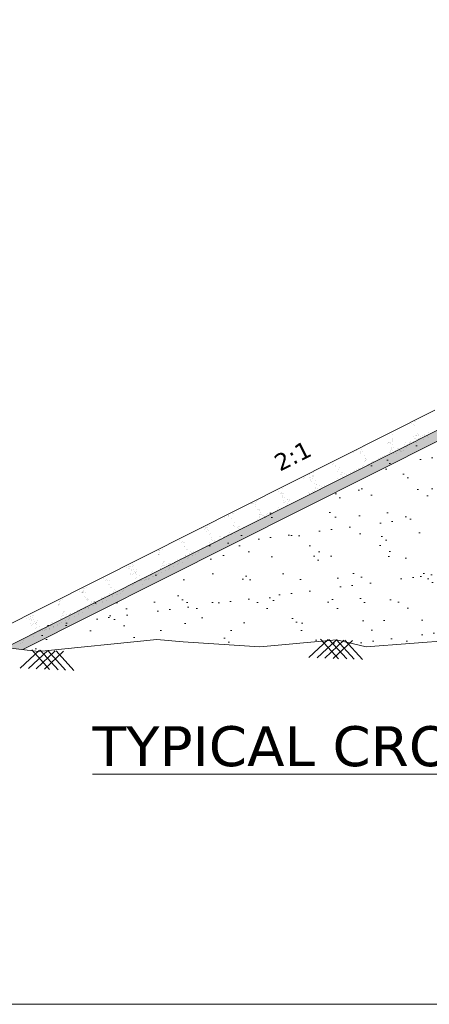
# Model space of a CAD drawing. Header units: inches. Extents: x 85258 to 5262251, y 607336 to 950222.
# Tile 3 of 9: x 3033786 to 3064545, y 708371 to 782290. Entities that reach past the tile are written whole.
import ezdxf

# ---------------------------------------------------------------- set-up
doc = ezdxf.new("R2010")
doc.units = ezdxf.units.IN
doc.header["$MEASUREMENT"] = 0
doc.layers.add('CHNGE', color=7, linetype='Continuous')
doc.layers.add('TEXT', color=7, linetype='Continuous')
doc.styles.get("Standard").update_dxf_attribs({"font": 'verdana.ttf'})

msp = doc.modelspace()

# ---------------------------------------------------------------- hatches: boundary and pattern name
at = {"linetype": 'Continuous', "lineweight": 9}
h = msp.add_hatch(dxfattribs=at)
h.set_pattern_fill('AR-SAND', scale=1696.868771, style=0)
h.set_pattern_definition([(37.5, (14226594.2, -76199789.7), (-106.89146, 3269.56708), [0, -2579.24053, 0, -2884.67691, 0, -2757.41175]), (7.5, (14226594, -76199789.7), (3003.07882, 4788.81153), [0, -1391.43239, 0, -2324.71022, 0, -890.856105]), (327.5, (14224507, -76199789.7), (5284.29007, 9.60267), [0, -848.43439, 0, -3054.36379, 0, -3987.64161]), (317.5, (14224507, -76199789.7), (5101.00236, 1489.30026), [0, -424.21719, 0, -2002.30515, 0, -2290.77284])])
h.paths.add_polyline_path([(3092360.678, 735920.602), (3092918.702, 735860.613), (3093305.635, 735667.452), (3098340.068, 735879.524), (3103577.241, 735673.091), (3103704.183, 735789.07), (3103801.217, 735664.263), (3107130.39, 735533.037), (3108083.71, 735818.581), (3108639.931, 735700.317), (3115179.092, 735216.482), (3117419.893, 735738.212), (3123176.432, 735216.482), (3128102.76, 735540.254), (3128142.117, 735576.212), (3128166.8, 735544.463), (3128921.412, 735594.058), (3130912.078, 735765.397), (3136067.702, 735239.066), (3105053.614, 750830.792), (3100294.637, 750973.561), (3100294.637, 751123.011), (3084386.493, 751600.255), (3068478.348, 751123.011), (3068478.348, 750973.561), (3063719.371, 750830.792), (3032235.843, 735003.064), (3033415.54, 734859.426), (3042289.895, 735765.397), (3044280.561, 735594.058), (3050025.541, 735216.482), (3055782.081, 735738.212), (3058022.881, 735216.482), (3064562.042, 735700.317), (3065118.263, 735818.581), (3066071.584, 735533.037), (3066989.525, 735569.219), (3067040.537, 735615.827), (3067074.179, 735572.556), (3074861.905, 735879.524), (3079896.338, 735667.452), (3080283.271, 735860.613), (3080841.295, 735920.602), (3086600.987, 735691.036)])
h.paths.add_polyline_path([(3077528.148, 740686.722), (3093032.109, 740686.722), (3093032.109, 739400.613), (3077528.148, 739400.613)], flags=24)
h.paths.add_polyline_path([(3075286, 750548.291), (3097491.797, 750548.291), (3097491.797, 749067.049), (3075286, 749067.049)], flags=24)
h.paths.add_polyline_path([(3075340.702, 749027.02), (3096433.809, 749027.02), (3096433.809, 747524.367), (3075340.702, 747524.367)], flags=24)
h.paths.add_polyline_path([(3075286, 746987.482), (3095961.924, 746987.482), (3095961.924, 745506.239), (3075286, 745506.239)], flags=24)
h.paths.add_polyline_path([(3075286, 745138.149), (3096571.793, 745138.149), (3096571.793, 743845.923), (3075286, 743845.923)], flags=24)
h = msp.add_hatch(dxfattribs=at)
h.set_pattern_fill('AR-SAND', scale=424.217193, style=0)
h.set_pattern_definition([(37.5, (14228386.44, -76199789.7), (-26.7228655, 817.3917704), [0, -644.810133, 0, -721.169228, 0, -689.3529383]), (7.5, (14228386.4, -76199789.7), (750.769706, 1197.202882), [0, -347.858098, 0, -581.177554, 0, -222.714026]), (327.5, (14227864.66, -76199789.7), (1321.0725187, 2.400668), [0, -212.1085964, 0, -763.590947, 0, -996.910403]), (317.5, (14227864.7, -76199789.7), (1275.25059, 372.325064), [0, -106.054298, 0, -500.5762875, 0, -572.6932103])])
h.paths.add_polyline_path([(3065511.644, 750830.792), (3070270.62, 750973.561), (3070270.62, 751695.055), (3065330.397, 751546.848), (3032735.579, 735160.441), (3034028.115, 735003.064)])

# ---------------------------------------------------------------- linework, layer by layer
at = {"color": 7, "linetype": 'Continuous', "lineweight": 9}
for p, q in [((3030568.004, 735685.084), (3064967.905, 752978.961)), ((3062859.125, 751897.26), (3062859.125, 751897.26)), ((3063238.488, 751976.621), (3063238.488, 751976.621)), ((3063320.322, 751909.163), (3063320.322, 751909.163)), ((3063335.489, 752155.473), (3063335.489, 752155.473)), ((3063430.253, 751847.929), (3063430.253, 751847.929)), ((3063466.385, 752101.783), (3063466.385, 752101.783)), ((3063509.411, 752156.991), (3063509.411, 752156.991)), ((3063509.627, 752214.37), (3063509.627, 752214.37)), ((3032735.579, 735160.441), (3065467.076, 751615.56)), ((3061761.681, 751150.346), (3061761.681, 751150.346)), ((3063357.161, 751033.373), (3063357.161, 751033.373)), ((3063484.766, 751067.769), (3063484.766, 751067.769)), ((3063576.734, 751097.95), (3063576.734, 751097.95)), ((3063596.119, 751068.74), (3063596.119, 751068.74)), ((3063634.955, 751197.006), (3063634.955, 751197.006)), ((3063720.223, 751118.251), (3063720.223, 751118.251)), ((3063770.041, 751070.258), (3063770.041, 751070.258)), ((3064060.619, 751072.794), (3064060.619, 751072.794)), ((3064171.972, 751073.766), (3064171.972, 751073.766)), ((3064206.083, 751147.675), (3064206.083, 751147.675)), ((3064345.894, 751075.284), (3064345.894, 751075.284)), ((3064375.982, 751038.944), (3064375.982, 751038.944)), ((3064483.876, 751311.308), (3064483.876, 751311.308)), ((3034028.115, 735003.064), (3065511.644, 750830.792)), ((3061395.476, 750500.683), (3061395.476, 750500.683)), ((3061449.592, 750558.342), (3061449.592, 750558.342)), ((3061488.595, 750551.442), (3061488.595, 750551.442)), ((3061549.394, 750546.316), (3061549.394, 750546.316)), ((3061599.653, 750563.225), (3061599.653, 750563.225)), ((3061648.585, 750481.36), (3061648.585, 750481.36)), ((3061745.335, 750384.983), (3061745.335, 750384.983)), ((3061772.721, 750753.083), (3061772.721, 750753.083)), ((3061785.145, 750669.746), (3061785.145, 750669.746)), ((3061794.984, 750606.17), (3061794.984, 750606.17)), ((3061808.094, 750876.126), (3061808.094, 750876.126)), ((3062648.569, 750435.432), (3062648.569, 750435.432)), ((3062748.65, 750516.841), (3062748.65, 750516.841)), ((3062898.623, 750411.751), (3062898.623, 750411.751)), ((3062980.458, 750344.292), (3062980.458, 750344.292)), ((3063023.632, 750451.159), (3063023.632, 750451.159)), ((3063039.228, 750519.377), (3063039.228, 750519.377)), ((3063150.581, 750520.349), (3063150.581, 750520.349)), ((3063169.762, 750649.5), (3063169.762, 750649.5)), ((3063304.129, 750542.5), (3063304.129, 750542.5)), ((3063320.616, 750626.095), (3063320.616, 750626.095)), ((3063324.503, 750521.867), (3063324.503, 750521.867)), ((3063449.084, 750880.503), (3063449.084, 750880.503)), ((3063530.918, 750813.044), (3063530.918, 750813.044)), ((3063598.409, 750789.728), (3063598.409, 750789.728)), ((3063615.081, 750524.402), (3063615.081, 750524.402)), ((3063762.701, 750880.21), (3063762.701, 750880.21)), ((3063797.14, 750839.888), (3063797.14, 750839.888)), ((3063909.099, 750972.739), (3063909.099, 750972.739)), ((3064104.843, 750801.195), (3064104.843, 750801.195)), ((3064418.261, 750987.278), (3064418.261, 750987.278)), ((3064452.7, 750946.956), (3064452.7, 750946.956)), ((3058818.238, 749813.257), (3058818.238, 749813.257)), ((3059041.834, 749935.906), (3059041.834, 749935.906)), ((3059364.136, 749811.105), (3059364.136, 749811.105)), ((3059406.074, 749750.057), (3059406.074, 749750.057)), ((3059411.633, 749835.128), (3059411.633, 749835.128)), ((3059475.109, 749997.06), (3059475.109, 749997.06)), ((3059544.046, 749896.819), (3059544.046, 749896.819)), ((3059663.477, 749556.559), (3059663.477, 749556.559)), ((3059664.913, 750261.548), (3059664.913, 750261.548)), ((3061187.371, 749576.518), (3061187.371, 749576.518)), ((3061520.105, 749766.467), (3061520.105, 749766.467)), ((3061594.137, 749841.004), (3061594.137, 749841.004)), ((3061625.027, 749815.087), (3061625.027, 749815.087)), ((3061634.777, 749944.68), (3061634.777, 749944.68)), ((3061691.645, 749994.862), (3061691.645, 749994.862)), ((3061696.768, 750162.576), (3061696.768, 750162.576)), ((3061698.254, 750106.612), (3061698.254, 750106.612)), ((3061720.404, 749772.913), (3061720.404, 749772.913)), ((3061774.238, 749954.848), (3061774.238, 749954.848)), ((3061827.475, 749746.568), (3061827.475, 749746.568)), ((3061864.021, 750153.846), (3061864.021, 750153.846)), ((3062017.837, 749965.96), (3062017.837, 749965.96)), ((3062068.841, 749711.996), (3062068.841, 749711.996)), ((3062129.19, 749966.932), (3062129.19, 749966.932)), ((3062138.165, 749929.579), (3062138.165, 749929.579)), ((3062178.976, 750110.624), (3062178.976, 750110.624)), ((3062213.414, 750070.302), (3062213.414, 750070.302)), ((3062303.112, 749968.45), (3062303.112, 749968.45)), ((3062348.163, 749942.999), (3062348.163, 749942.999)), ((3062375.964, 749879.981), (3062375.964, 749879.981)), ((3062429.997, 749875.541), (3062429.997, 749875.541)), ((3062435.149, 750104.515), (3062435.149, 750104.515)), ((3062593.69, 749970.985), (3062593.69, 749970.985)), ((3062619.301, 750180.748), (3062619.301, 750180.748)), ((3062712.942, 750268.148), (3062712.942, 750268.148)), ((3062834.536, 750217.692), (3062834.536, 750217.692)), ((3062868.974, 750177.37), (3062868.974, 750177.37)), ((3057292.392, 748904.561), (3057292.392, 748904.561)), ((3057333.032, 749008.237), (3057333.032, 749008.237)), ((3057527.803, 748832.903), (3057527.803, 748832.903)), ((3059607.524, 748842.947), (3059607.524, 748842.947)), ((3059713.576, 749113.493), (3059713.576, 749113.493)), ((3059727.526, 749334.051), (3059727.526, 749334.051)), ((3059754.217, 749217.169), (3059754.217, 749217.169)), ((3059773.597, 749211.224), (3059773.597, 749211.224)), ((3059777.785, 749350.96), (3059777.785, 749350.96)), ((3059818.498, 749245.423), (3059818.498, 749245.423)), ((3059870.01, 748904.618), (3059870.01, 748904.618)), ((3059986.146, 748921.723), (3059986.146, 748921.723)), ((3060182.738, 749059.574), (3060182.738, 749059.574)), ((3060306.971, 749135.363), (3060306.971, 749135.363)), ((3060321.372, 749104.456), (3060321.372, 749104.456)), ((3060759.027, 749343.025), (3060759.027, 749343.025)), ((3060852.146, 749393.785), (3060852.146, 749393.785)), ((3061029.253, 749486.035), (3061029.253, 749486.035)), ((3055532.273, 748115.339), (3055532.273, 748115.339)), ((3055807.186, 748099.541), (3055807.186, 748099.541)), ((3055870.663, 748261.473), (3055870.663, 748261.473)), ((3057476.821, 748769.962), (3057476.821, 748769.962)), ((3057675.617, 748390.278), (3057675.617, 748390.278)), ((3057739.093, 748552.21), (3057739.093, 748552.21)), ((3057779.491, 748678.651), (3057779.491, 748678.651)), ((3057905.659, 748121.785), (3057905.659, 748121.785)), ((3057940.227, 748328.27), (3057940.227, 748328.27)), ((3057955.918, 748138.695), (3057955.918, 748138.695)), ((3058041.598, 748267.1), (3058041.598, 748267.1)), ((3058187.73, 748204.797), (3058187.73, 748204.797)), ((3058304.467, 748142.42), (3058304.467, 748142.42)), ((3058620.524, 748275.355), (3058620.524, 748275.355)), ((3058844.601, 748388.599), (3058844.601, 748388.599)), ((3058930.874, 748446.041), (3058930.874, 748446.041)), ((3059073.676, 748514.755), (3059073.676, 748514.755)), ((3059243.602, 748600.997), (3059243.602, 748600.997)), ((3059310.898, 748594.566), (3059310.898, 748594.566)), ((3059559.659, 748733.932), (3059559.659, 748733.932)), ((3053800.459, 747367.919), (3053800.459, 747367.919)), ((3055103.929, 747881.847), (3055103.929, 747881.847)), ((3055197.047, 747932.606), (3055197.047, 747932.606)), ((3055543.975, 747926.53), (3055543.975, 747926.53)), ((3055649.533, 747915.75), (3055649.533, 747915.75)), ((3055651.704, 747775.079), (3055651.704, 747775.079)), ((3055660.493, 747725.32), (3055660.493, 747725.32)), ((3055697.716, 747596.966), (3055697.716, 747596.966)), ((3055744.822, 747825.839), (3055744.822, 747825.839)), ((3055766.546, 747995.865), (3055766.546, 747995.865)), ((3055815.373, 748017.84), (3055815.373, 748017.84)), ((3055865.632, 748034.749), (3055865.632, 748034.749)), ((3055957.624, 747466.385), (3055957.624, 747466.385)), ((3056013.773, 747729.901), (3056013.773, 747729.901)), ((3056061.957, 747411.117), (3056061.957, 747411.117)), ((3056109.13, 747377.906), (3056109.13, 747377.906)), ((3057681.388, 747816.779), (3057681.388, 747816.779)), ((3057991.739, 747987.464), (3057991.739, 747987.464)), ((3058081.678, 747934.251), (3058081.678, 747934.251)), ((3053240.674, 746905.972), (3053240.674, 746905.972)), ((3053269.685, 747078.591), (3053269.685, 747078.591)), ((3053389.117, 746738.331), (3053389.117, 746738.331)), ((3053462.917, 746712.95), (3053462.917, 746712.95)), ((3053482.235, 746789.09), (3053482.235, 746789.09)), ((3053513.176, 746729.859), (3053513.176, 746729.859)), ((3053551.025, 747076.658), (3053551.025, 747076.658)), ((3053604.059, 746723.999), (3053604.059, 746723.999)), ((3053604.914, 746720.123), (3053604.914, 746720.123)), ((3053707.341, 747317.16), (3053707.341, 747317.16)), ((3055487.061, 746766.691), (3055487.061, 746766.691)), ((3055524.913, 746721.49), (3055524.913, 746721.49)), ((3055575.172, 746738.399), (3055575.172, 746738.399)), ((3055803.118, 746899.625), (3055803.118, 746899.625)), ((3055812.394, 746818.21), (3055812.394, 746818.21)), ((3055898.96, 746841.752), (3055898.96, 746841.752)), ((3055939.601, 746945.429), (3055939.601, 746945.429)), ((3055974.373, 747140.243), (3055974.373, 747140.243)), ((3056003.078, 747107.361), (3056003.078, 747107.361)), ((3056083.792, 746909.52), (3056083.792, 746909.52)), ((3056113.469, 747070.311), (3056113.469, 747070.311)), ((3056134.051, 746926.429), (3056134.051, 746926.429)), ((3056309.599, 747322.976), (3056309.599, 747322.976)), ((3056371.273, 747006.241), (3056371.273, 747006.241)), ((3056426.197, 747225.267), (3056426.197, 747225.267)), ((3056661.884, 747296.1), (3056661.884, 747296.1)), ((3051202.461, 745951.734), (3051202.461, 745951.734)), ((3051227.401, 745960.829), (3051227.401, 745960.829)), ((3051277.66, 745977.738), (3051277.66, 745977.738)), ((3051362.403, 745988.819), (3051362.403, 745988.819)), ((3051514.882, 746057.55), (3051514.882, 746057.55)), ((3051525.458, 745897.108), (3051525.458, 745897.108)), ((3051537.686, 746134.468), (3051537.686, 746134.468)), ((3051631.511, 746167.654), (3051631.511, 746167.654)), ((3051672.151, 746271.33), (3051672.151, 746271.33)), ((3053499.236, 746392.995), (3053499.236, 746392.995)), ((3053499.941, 746458.391), (3053499.941, 746458.391)), ((3053540.582, 746562.067), (3053540.582, 746562.067)), ((3053605.168, 746161.495), (3053605.168, 746161.495)), ((3053618.667, 746052.735), (3053618.667, 746052.735)), ((3053653.098, 746401.339), (3053653.098, 746401.339)), ((3053704.61, 746060.533), (3053704.61, 746060.533)), ((3053711.786, 746103.495), (3053711.786, 746103.495)), ((3053876.566, 746252.805), (3053876.566, 746252.805)), ((3053883.166, 745944.108), (3053883.166, 745944.108)), ((3053926.825, 746269.714), (3053926.825, 746269.714)), ((3053946.643, 746106.04), (3053946.643, 746106.04)), ((3054017.338, 746215.489), (3054017.338, 746215.489)), ((3054047.011, 746286.228), (3054047.011, 746286.228)), ((3049794.484, 745242.351), (3049794.484, 745242.351)), ((3049805.687, 745190.344), (3049805.687, 745190.344)), ((3051461.982, 745735.176), (3051461.982, 745735.176)), ((3051641.05, 745500.684), (3051641.05, 745500.684)), ((3051691.309, 745517.593), (3051691.309, 745517.593)), ((3051767.237, 745448.872), (3051767.237, 745448.872)), ((3051774.827, 745484.185), (3051774.827, 745484.185)), ((3051804.566, 745117.217), (3051804.566, 745117.217)), ((3051826.339, 745143.38), (3051826.339, 745143.38)), ((3051868.043, 745279.149), (3051868.043, 745279.149)), ((3051979.787, 745159.371), (3051979.787, 745159.371)), ((3052342.18, 745137.26), (3052342.18, 745137.26)), ((3052420.797, 745197.344), (3052420.797, 745197.344)), ((3052503.307, 745112.487), (3052503.307, 745112.487)), ((3052613.578, 745228.57), (3052613.578, 745228.57)), ((3052663.837, 745245.479), (3052663.837, 745245.479)), ((3052901.059, 745325.29), (3052901.059, 745325.29)), ((3053120.243, 745489.76), (3053120.243, 745489.76)), ((3053129.715, 745416.107), (3053129.715, 745416.107)), ((3053183.72, 745651.692), (3053183.72, 745651.692)), ((3053842.526, 745840.432), (3053842.526, 745840.432)), ((3049168.076, 744938.731), (3049168.076, 744938.731)), ((3049446.858, 745070.218), (3049446.858, 745070.218)), ((3049470.462, 745007.61), (3049470.462, 745007.61)), ((3049484.133, 745071.666), (3049484.133, 745071.666)), ((3049693.015, 744845.284), (3049693.015, 744845.284)), ((3049896.557, 744567.032), (3049896.557, 744567.032)), ((3051251.444, 744498.954), (3051251.444, 744498.954)), ((3051564.172, 744653.91), (3051564.172, 744653.91)), ((3051657.873, 744742.996), (3051657.873, 744742.996)), ((3051763.926, 745013.541), (3051763.926, 745013.541)), ((3051783.301, 744949.23), (3051783.301, 744949.23)), ((3051880.229, 744786.845), (3051880.229, 744786.845)), ((3051886.668, 745108.612), (3051886.668, 745108.612)), ((3052054.699, 745040.539), (3052054.699, 745040.539)), ((3052104.958, 745057.449), (3052104.958, 745057.449)), ((3052190.579, 744957.531), (3052190.579, 744957.531)), ((3052357.32, 745035.412), (3052357.32, 745035.412)), ((3047457.499, 744093.164), (3047457.499, 744093.164)), ((3047605.862, 744154.513), (3047605.862, 744154.513)), ((3047645.344, 744012.728), (3047645.344, 744012.728)), ((3047728.897, 744184.473), (3047728.897, 744184.473)), ((3047738.463, 744063.487), (3047738.463, 744063.487)), ((3047779.156, 744201.382), (3047779.156, 744201.382)), ((3047816.895, 743895.913), (3047816.895, 743895.913)), ((3047857.535, 743999.59), (3047857.535, 743999.59)), ((3047916.213, 744325.198), (3047916.213, 744325.198)), ((3047921.012, 744161.522), (3047921.012, 744161.522)), ((3047970.103, 743968.663), (3047970.103, 743968.663)), ((3048016.378, 744281.194), (3048016.378, 744281.194)), ((3048018.286, 743649.879), (3048018.286, 743649.879)), ((3048142.546, 743724.328), (3048142.546, 743724.328)), ((3049475.156, 743650.497), (3049475.156, 743650.497)), ((3049515.797, 743754.173), (3049515.797, 743754.173)), ((3049673.953, 743640.244), (3049673.953, 743640.244)), ((3049724.212, 743657.153), (3049724.212, 743657.153)), ((3049819.183, 744288.419), (3049819.183, 744288.419)), ((3049869.442, 744305.328), (3049869.442, 744305.328)), ((3049948.069, 744226.227), (3049948.069, 744226.227)), ((3049961.434, 743736.964), (3049961.434, 743736.964)), ((3050001.958, 743869.692), (3050001.958, 743869.692)), ((3050132.027, 743834.3), (3050132.027, 743834.3)), ((3050154.669, 744164.488), (3050154.669, 744164.488)), ((3050238.079, 744104.845), (3050238.079, 744104.845)), ((3050247.787, 744215.247), (3050247.787, 744215.247)), ((3050278.72, 744208.521), (3050278.72, 744208.521)), ((3050312.309, 744040.377), (3050312.309, 744040.377)), ((3050625.037, 744195.333), (3050625.037, 744195.333)), ((3050894.95, 744288.648), (3050894.95, 744288.648)), ((3045778.935, 743172.699), (3045778.935, 743172.699)), ((3045913.345, 743068.604), (3045913.345, 743068.604)), ((3046006.464, 743119.363), (3046006.464, 743119.363)), ((3046091.832, 743051.51), (3046091.832, 743051.51)), ((3046194.51, 743068.928), (3046194.51, 743068.928)), ((3048053.427, 743007.409), (3048053.427, 743007.409)), ((3048123.688, 742952.539), (3048123.688, 742952.539)), ((3048159.479, 743277.954), (3048159.479, 743277.954)), ((3048200.12, 743381.63), (3048200.12, 743381.63)), ((3048284.797, 743172.874), (3048284.797, 743172.874)), ((3048422.67, 743220.365), (3048422.67, 743220.365)), ((3048434.038, 743123.224), (3048434.038, 743123.224)), ((3048712.233, 743196.149), (3048712.233, 743196.149)), ((3048746.766, 743278.18), (3048746.766, 743278.18)), ((3048752.873, 743299.825), (3048752.873, 743299.825)), ((3048816.35, 743461.757), (3048816.35, 743461.757)), ((3048843.676, 743360.904), (3048843.676, 743360.904)), ((3048851.014, 743453.858), (3048851.014, 743453.858)), ((3049062.823, 743411.115), (3049062.823, 743411.115)), ((3049115.074, 743452.214), (3049115.074, 743452.214)), ((3049165.333, 743469.123), (3049165.333, 743469.123)), ((3049373.174, 743581.801), (3049373.174, 743581.801)), ((3049402.555, 743548.934), (3049402.555, 743548.934)), ((3044212.448, 742160.327), (3044212.448, 742160.327)), ((3044230.392, 742408.117), (3044230.392, 742408.117)), ((3044253.089, 742264.003), (3044253.089, 742264.003)), ((3044274.464, 742175.24), (3044274.464, 742175.24)), ((3044280.651, 742425.027), (3044280.651, 742425.027)), ((3044316.565, 742425.935), (3044316.565, 742425.935)), ((3044517.873, 742504.838), (3044517.873, 742504.838)), ((3046140.016, 742732.726), (3046140.016, 742732.726)), ((3046184.996, 742716.672), (3046184.996, 742716.672)), ((3046320.678, 742512.063), (3046320.678, 742512.063)), ((3046370.937, 742528.972), (3046370.937, 742528.972)), ((3046555.768, 742206.071), (3046555.768, 742206.071)), ((3046633.633, 742369.258), (3046633.633, 742369.258)), ((3046690.671, 742276.241), (3046690.671, 742276.241)), ((3046783.789, 742327), (3046783.789, 742327)), ((3046868.496, 742361.027), (3046868.496, 742361.027)), ((3047186.386, 742287.453), (3047186.386, 742287.453)), ((3047227.027, 742391.129), (3047227.027, 742391.129)), ((3047494.903, 742664.648), (3047494.903, 742664.648)), ((3047807.631, 742819.604), (3047807.631, 742819.604)), ((3047949.31, 742741.801), (3047949.31, 742741.801)), ((3047989.95, 742845.477), (3047989.95, 742845.477)), ((3044181.346, 742124.481), (3044181.346, 742124.481)), ((3044213.561, 742134.357), (3044213.561, 742134.357)), ((3046245.417, 742035.385), (3046245.417, 742035.385)), ((3046253.015, 742037.672), (3046253.015, 742037.672)), ((3046527.58, 742098.713), (3046527.58, 742098.713)), ((3046734.327, 742051.918), (3046734.327, 742051.918)), ((3046784.586, 742068.827), (3046784.586, 742068.827)), ((3047021.808, 742148.639), (3047021.808, 742148.639))]:
    msp.add_line(p, q, dxfattribs=at)
at = {"lineweight": 9, "ltscale": 20}
msp.add_lwpolyline([(3377852.767, 708370.628), (2902098.888, 708370.628), (2902098.888, 865126.238), (3377852.767, 865126.238)], close=True, dxfattribs=at)
at = {"layer": 'CHNGE', "color": 7, "linetype": 'Continuous', "lineweight": 9}
for p, q in [((3044504.015, 741489.644), (3044504.015, 741489.644)), ((3044555.033, 741542.368), (3044555.033, 741542.368)), ((3044595.673, 741646.044), (3044595.673, 741646.044)), ((3044625.985, 741629.723), (3044625.985, 741629.723)), ((3044990.225, 741443.874), (3044990.225, 741443.874)), ((3045057.69, 741487.828), (3045057.69, 741487.828)), ((3045107.786, 741460.562), (3045107.786, 741460.562)), ((3045387.016, 741565.611), (3045387.016, 741565.611)), ((3045616.569, 741675.858), (3045616.569, 741675.858)), ((3045616.632, 741747.494), (3045616.632, 741747.494)), ((3045666.828, 741692.767), (3045666.828, 741692.767)), ((3045701.181, 741482.433), (3045701.181, 741482.433)), ((3045764.657, 741644.365), (3045764.657, 741644.365)), ((3045824.672, 741804.179), (3045824.672, 741804.179)), ((3045904.05, 741772.579), (3045904.05, 741772.579)), ((3045980.873, 741561.645), (3045980.873, 741561.645)), ((3046175.448, 741863.888), (3046175.448, 741863.888)), ((3046225.707, 741880.797), (3046225.707, 741880.797)), ((3046423.463, 741833.105), (3046423.463, 741833.105)), ((3046462.929, 741960.609), (3046462.929, 741960.609)), ((3046464.104, 741936.781), (3046464.104, 741936.781)), ((3041787.719, 741142.63), (3041787.719, 741142.63)), ((3041936.082, 741203.979), (3041936.082, 741203.979)), ((3041975.564, 741062.194), (3041975.564, 741062.194)), ((3042059.117, 741233.94), (3042059.117, 741233.94)), ((3042068.683, 741112.953), (3042068.683, 741112.953)), ((3042070.746, 740743.463), (3042070.746, 740743.463)), ((3042109.376, 741250.849), (3042109.376, 741250.849)), ((3042147.115, 740945.38), (3042147.115, 740945.38)), ((3042187.755, 741049.056), (3042187.755, 741049.056)), ((3042246.433, 741374.664), (3042246.433, 741374.664)), ((3042251.232, 741210.988), (3042251.232, 741210.988)), ((3042300.323, 741018.129), (3042300.323, 741018.129)), ((3042346.598, 741330.66), (3042346.598, 741330.66)), ((3042348.506, 740699.345), (3042348.506, 740699.345)), ((3042383.474, 740898.419), (3042383.474, 740898.419)), ((3042472.766, 740773.795), (3042472.766, 740773.795)), ((3042476.432, 740715.477), (3042476.432, 740715.477)), ((3042517.073, 740819.153), (3042517.073, 740819.153)), ((3042559.467, 740835.021), (3042559.467, 740835.021)), ((3042580.549, 740981.085), (3042580.549, 740981.085)), ((3043686.057, 740817.474), (3043686.057, 740817.474)), ((3043738.362, 740830.341), (3043738.362, 740830.341)), ((3044185.791, 740910.815), (3044185.791, 740910.815)), ((3044238.811, 740735.669), (3044238.811, 740735.669)), ((3044344.863, 741006.214), (3044344.863, 741006.214)), ((3044367.147, 741118.232), (3044367.147, 741118.232)), ((3044385.504, 741109.89), (3044385.504, 741109.89)), ((3044415.33, 740799.448), (3044415.33, 740799.448)), ((3044448.98, 741271.822), (3044448.98, 741271.822)), ((3044498.811, 741299.798), (3044498.811, 741299.798)), ((3044521.016, 741093.549), (3044521.016, 741093.549)), ((3044549.07, 741316.707), (3044549.07, 741316.707)), ((3044677.497, 741288.918), (3044677.497, 741288.918)), ((3044731.387, 740932.383), (3044731.387, 740932.383)), ((3044786.292, 741396.518), (3044786.292, 741396.518)), ((3044938.257, 741028.085), (3044938.257, 741028.085)), ((3044958.672, 741332.118), (3044958.672, 741332.118)), ((3045001.734, 741190.017), (3045001.734, 741190.017)), ((3045041.737, 741103.068), (3045041.737, 741103.068)), ((3045051.79, 741382.877), (3045051.79, 741382.877)), ((3045354.465, 741258.024), (3045354.465, 741258.024)), ((3045670.522, 741390.959), (3045670.522, 741390.959)), ((3040088.054, 740327.502), (3040088.054, 740327.502)), ((3040222.464, 740223.407), (3040222.464, 740223.407)), ((3040315.582, 740274.166), (3040315.582, 740274.166)), ((3040400.951, 740206.313), (3040400.951, 740206.313)), ((3040503.629, 740223.731), (3040503.629, 740223.731)), ((3042131.123, 740601.528), (3042131.123, 740601.528)), ((3042224.241, 740652.287), (3042224.241, 740652.287)), ((3042383.647, 740056.875), (3042383.647, 740056.875)), ((3042453.908, 740002.005), (3042453.908, 740002.005)), ((3042489.699, 740327.421), (3042489.699, 740327.421)), ((3042530.34, 740431.097), (3042530.34, 740431.097)), ((3042550.776, 740644.398), (3042550.776, 740644.398)), ((3042615.017, 740222.34), (3042615.017, 740222.34)), ((3042752.89, 740269.831), (3042752.89, 740269.831)), ((3042764.258, 740172.69), (3042764.258, 740172.69)), ((3042772.016, 740545.52), (3042772.016, 740545.52)), ((3042859.657, 740201.194), (3042859.657, 740201.194)), ((3042923.134, 740363.126), (3042923.134, 740363.126)), ((3042964.425, 740184.253), (3042964.425, 740184.253)), ((3043163.467, 740185.915), (3043163.467, 740185.915)), ((3043226.673, 740387.994), (3043226.673, 740387.994)), ((3043235.823, 740275.563), (3043235.823, 740275.563)), ((3043286.082, 740292.472), (3043286.082, 740292.472)), ((3043319.791, 740438.753), (3043319.791, 740438.753)), ((3043475.888, 740281.321), (3043475.888, 740281.321)), ((3043476.195, 740340.871), (3043476.195, 740340.871)), ((3043523.304, 740372.283), (3043523.304, 740372.283)), ((3043581.94, 740551.866), (3043581.94, 740551.866)), ((3043622.58, 740655.542), (3043622.58, 740655.542)), ((3043655.017, 740621.487), (3043655.017, 740621.487)), ((3043792.251, 740473.806), (3043792.251, 740473.806)), ((3043794.702, 740463.593), (3043794.702, 740463.593)), ((3043844.961, 740480.502), (3043844.961, 740480.502)), ((3044082.183, 740560.313), (3044082.183, 740560.313)), ((3044102.602, 740644.492), (3044102.602, 740644.492)), ((3038291.033, 739395.815), (3038291.033, 739395.815)), ((3038425.444, 739291.72), (3038425.444, 739291.72)), ((3038490.465, 739279.283), (3038490.465, 739279.283)), ((3038518.562, 739342.48), (3038518.562, 739342.48)), ((3038521.567, 739315.129), (3038521.567, 739315.129)), ((3038522.68, 739289.159), (3038522.68, 739289.159)), ((3038539.511, 739562.92), (3038539.511, 739562.92)), ((3038562.207, 739418.805), (3038562.207, 739418.805)), ((3038583.583, 739330.042), (3038583.583, 739330.042)), ((3038589.77, 739579.829), (3038589.77, 739579.829)), ((3038603.93, 739274.626), (3038603.93, 739274.626)), ((3038625.684, 739580.738), (3038625.684, 739580.738)), ((3038706.609, 739292.045), (3038706.609, 739292.045)), ((3038826.992, 739659.641), (3038826.992, 739659.641)), ((3040449.134, 739887.528), (3040449.134, 739887.528)), ((3040494.115, 739871.475), (3040494.115, 739871.475)), ((3040629.797, 739666.866), (3040629.797, 739666.866)), ((3040680.056, 739683.775), (3040680.056, 739683.775)), ((3040836.699, 739253.516), (3040836.699, 739253.516)), ((3040864.887, 739360.873), (3040864.887, 739360.873)), ((3040942.752, 739524.061), (3040942.752, 739524.061)), ((3040999.79, 739431.044), (3040999.79, 739431.044)), ((3041114.009, 739376.467), (3041114.009, 739376.467)), ((3041198.716, 739410.493), (3041198.716, 739410.493)), ((3041352.028, 739198.105), (3041352.028, 739198.105)), ((3041516.607, 739336.919), (3041516.607, 739336.919)), ((3041557.247, 739440.595), (3041557.247, 739440.595)), ((3041825.123, 739714.114), (3041825.123, 739714.114)), ((3042137.851, 739869.07), (3042137.851, 739869.07)), ((3042279.53, 739791.267), (3042279.53, 739791.267)), ((3042320.17, 739894.943), (3042320.17, 739894.943)), ((3043001.567, 739859.925), (3043001.567, 739859.925)), ((3036742.49, 738631.234), (3036742.49, 738631.234)), ((3036765.187, 738487.119), (3036765.187, 738487.119)), ((3036792.749, 738648.143), (3036792.749, 738648.143)), ((3036828.664, 738649.051), (3036828.664, 738649.051)), ((3037029.971, 738727.954), (3037029.971, 738727.954)), ((3038652.114, 738955.842), (3038652.114, 738955.842)), ((3038697.094, 738939.788), (3038697.094, 738939.788)), ((3038832.777, 738735.179), (3038832.777, 738735.179)), ((3038864.151, 738697.17), (3038864.151, 738697.17)), ((3038883.036, 738752.089), (3038883.036, 738752.089)), ((3038904.792, 738800.846), (3038904.792, 738800.846)), ((3038935.104, 738784.526), (3038935.104, 738784.526)), ((3039145.731, 738592.374), (3039145.731, 738592.374)), ((3039202.769, 738499.357), (3039202.769, 738499.357)), ((3039295.888, 738550.117), (3039295.888, 738550.117)), ((3039299.344, 738598.676), (3039299.344, 738598.676)), ((3039366.809, 738642.63), (3039366.809, 738642.63)), ((3039380.594, 738584.143), (3039380.594, 738584.143)), ((3039416.905, 738615.365), (3039416.905, 738615.365)), ((3039696.135, 738720.413), (3039696.135, 738720.413)), ((3039925.688, 738830.661), (3039925.688, 738830.661)), ((3039925.751, 738902.297), (3039925.751, 738902.297)), ((3039975.947, 738847.57), (3039975.947, 738847.57)), ((3039979.641, 738545.762), (3039979.641, 738545.762)), ((3040010.299, 738637.235), (3040010.299, 738637.235)), ((3040073.776, 738799.168), (3040073.776, 738799.168)), ((3040133.79, 738958.982), (3040133.79, 738958.982)), ((3040213.169, 738927.381), (3040213.169, 738927.381)), ((3040289.991, 738716.448), (3040289.991, 738716.448)), ((3040484.567, 739018.691), (3040484.567, 739018.691)), ((3040534.826, 739035.6), (3040534.826, 739035.6)), ((3040554.536, 739190.188), (3040554.536, 739190.188)), ((3040562.134, 739192.475), (3040562.134, 739192.475)), ((3040732.582, 738987.907), (3040732.582, 738987.907)), ((3040772.048, 739115.411), (3040772.048, 739115.411)), ((3040773.223, 739091.583), (3040773.223, 739091.583)), ((3041064.547, 739101.385), (3041064.547, 739101.385)), ((3041114.806, 739118.294), (3041114.806, 739118.294)), ((3036693.445, 738347.597), (3036693.445, 738347.597)), ((3036724.546, 738383.443), (3036724.546, 738383.443)), ((3036725.66, 738357.473), (3036725.66, 738357.473)), ((3036786.563, 738398.356), (3036786.563, 738398.356)), ((3037067.131, 737765.484), (3037067.131, 737765.484)), ((3037107.771, 737869.16), (3037107.771, 737869.16)), ((3037138.083, 737852.839), (3037138.083, 737852.839)), ((3037899.114, 737788.727), (3037899.114, 737788.727)), ((3038128.667, 737898.974), (3038128.667, 737898.974)), ((3038128.731, 737970.611), (3038128.731, 737970.611)), ((3038178.926, 737915.883), (3038178.926, 737915.883)), ((3038276.755, 737867.481), (3038276.755, 737867.481)), ((3038336.77, 738027.296), (3038336.77, 738027.296)), ((3038416.148, 737995.695), (3038416.148, 737995.695)), ((3038492.971, 737784.761), (3038492.971, 737784.761)), ((3038687.547, 738087.004), (3038687.547, 738087.004)), ((3038737.805, 738103.914), (3038737.805, 738103.914)), ((3038757.515, 738258.502), (3038757.515, 738258.502)), ((3038765.114, 738260.789), (3038765.114, 738260.789)), ((3038935.562, 738056.221), (3038935.562, 738056.221)), ((3038975.028, 738183.725), (3038975.028, 738183.725)), ((3038976.202, 738159.897), (3038976.202, 738159.897)), ((3039039.679, 738321.829), (3039039.679, 738321.829)), ((3039067.866, 738429.187), (3039067.866, 738429.187)), ((3039246.426, 738275.035), (3039246.426, 738275.035)), ((3039296.685, 738291.944), (3039296.685, 738291.944)), ((3039533.907, 738371.755), (3039533.907, 738371.755)), ((3034299.817, 737365.746), (3034299.817, 737365.746)), ((3034448.181, 737427.095), (3034448.181, 737427.095)), ((3034487.663, 737285.31), (3034487.663, 737285.31)), ((3034571.215, 737457.056), (3034571.215, 737457.056)), ((3034580.781, 737336.069), (3034580.781, 737336.069)), ((3034621.474, 737473.965), (3034621.474, 737473.965)), ((3034659.213, 737168.496), (3034659.213, 737168.496)), ((3034699.854, 737272.172), (3034699.854, 737272.172)), ((3034758.531, 737597.781), (3034758.531, 737597.781)), ((3034763.33, 737434.104), (3034763.33, 737434.104)), ((3034812.421, 737241.246), (3034812.421, 737241.246)), ((3034858.696, 737553.776), (3034858.696, 737553.776)), ((3034895.573, 737121.536), (3034895.573, 737121.536)), ((3034984.864, 736996.911), (3034984.864, 736996.911)), ((3035029.171, 737042.269), (3035029.171, 737042.269)), ((3035071.565, 737058.137), (3035071.565, 737058.137)), ((3035092.648, 737204.202), (3035092.648, 737204.202)), ((3036198.155, 737040.591), (3036198.155, 737040.591)), ((3036250.46, 737053.457), (3036250.46, 737053.457)), ((3036697.889, 737133.931), (3036697.889, 737133.931)), ((3036856.961, 737229.33), (3036856.961, 737229.33)), ((3036879.245, 737341.348), (3036879.245, 737341.348)), ((3036897.602, 737333.006), (3036897.602, 737333.006)), ((3036927.428, 737022.564), (3036927.428, 737022.564)), ((3036961.078, 737494.939), (3036961.078, 737494.939)), ((3037010.909, 737522.914), (3037010.909, 737522.914)), ((3037016.113, 737712.76), (3037016.113, 737712.76)), ((3037033.115, 737316.665), (3037033.115, 737316.665)), ((3037061.168, 737539.823), (3037061.168, 737539.823)), ((3037189.595, 737512.034), (3037189.595, 737512.034)), ((3037243.485, 737155.499), (3037243.485, 737155.499)), ((3037298.39, 737619.635), (3037298.39, 737619.635)), ((3037450.356, 737251.201), (3037450.356, 737251.201)), ((3037470.77, 737555.234), (3037470.77, 737555.234)), ((3037502.324, 737666.99), (3037502.324, 737666.99)), ((3037513.832, 737413.133), (3037513.832, 737413.133)), ((3037553.836, 737326.185), (3037553.836, 737326.185)), ((3037563.889, 737605.993), (3037563.889, 737605.993)), ((3037569.788, 737710.944), (3037569.788, 737710.944)), ((3037619.885, 737683.678), (3037619.885, 737683.678)), ((3037866.564, 737481.141), (3037866.564, 737481.141)), ((3038182.62, 737614.076), (3038182.62, 737614.076)), ((3038213.279, 737705.549), (3038213.279, 737705.549)), ((3034582.845, 736966.579), (3034582.845, 736966.579)), ((3034643.221, 736824.644), (3034643.221, 736824.644)), ((3034736.339, 736875.404), (3034736.339, 736875.404)), ((3034860.604, 736922.462), (3034860.604, 736922.462)), ((3034895.745, 736279.992), (3034895.745, 736279.992)), ((3034988.531, 736938.593), (3034988.531, 736938.593)), ((3035001.797, 736550.537), (3035001.797, 736550.537)), ((3035042.438, 736654.213), (3035042.438, 736654.213)), ((3035062.874, 736867.514), (3035062.874, 736867.514)), ((3035127.115, 736445.457), (3035127.115, 736445.457)), ((3035264.989, 736492.947), (3035264.989, 736492.947)), ((3035276.357, 736395.807), (3035276.357, 736395.807)), ((3035284.114, 736768.637), (3035284.114, 736768.637)), ((3035371.755, 736424.31), (3035371.755, 736424.31)), ((3035435.232, 736586.243), (3035435.232, 736586.243)), ((3035476.523, 736407.369), (3035476.523, 736407.369)), ((3035675.565, 736409.031), (3035675.565, 736409.031)), ((3035738.771, 736611.11), (3035738.771, 736611.11)), ((3035747.921, 736498.679), (3035747.921, 736498.679)), ((3035798.18, 736515.588), (3035798.18, 736515.588)), ((3035831.889, 736661.87), (3035831.889, 736661.87)), ((3035987.986, 736504.437), (3035987.986, 736504.437)), ((3035988.293, 736563.988), (3035988.293, 736563.988)), ((3036035.402, 736595.399), (3036035.402, 736595.399)), ((3036094.038, 736774.982), (3036094.038, 736774.982)), ((3036134.679, 736878.658), (3036134.679, 736878.658)), ((3036167.115, 736844.603), (3036167.115, 736844.603)), ((3036304.35, 736696.922), (3036304.35, 736696.922)), ((3036306.8, 736686.709), (3036306.8, 736686.709)), ((3036357.059, 736703.618), (3036357.059, 736703.618)), ((3036594.281, 736783.429), (3036594.281, 736783.429)), ((3036614.7, 736867.608), (3036614.7, 736867.608)), ((3036750.909, 736958.785), (3036750.909, 736958.785)), ((3034028.705, 735560.035), (3034028.705, 735560.035)), ((3034069.345, 735663.711), (3034069.345, 735663.711)), ((3034337.221, 735937.23), (3034337.221, 735937.23)), ((3034649.949, 736092.186), (3034649.949, 736092.186)), ((3034791.628, 736014.383), (3034791.628, 736014.383)), ((3034832.269, 736118.059), (3034832.269, 736118.059)), ((3034966.006, 736225.121), (3034966.006, 736225.121)), ((3035513.665, 736083.041), (3035513.665, 736083.041)), ((3055504.094, 734402.595), (3056946.043, 735762.088)), ((3056132.404, 734378.719), (3057574.353, 735738.212)), ((3057717.349, 734318.491), (3056382.73, 735783.494)), ((3056695.716, 734357.313), (3058137.665, 735716.806)), ((3058345.659, 734294.615), (3057011.04, 735759.618)), ((3057324.026, 734333.437), (3058765.975, 735692.931)), ((3058908.971, 734273.21), (3057574.353, 735738.212)), ((3059537.281, 734249.334), (3058202.663, 735714.337)), ((3033823.717, 733593.858), (3035265.666, 734953.352)), ((3033864.127, 735421.221), (3033864.127, 735421.221)), ((3034452.027, 733569.983), (3035893.976, 734929.476)), ((3036036.972, 733509.755), (3034702.353, 734974.757)), ((3035015.339, 733548.577), (3036457.289, 734908.07)), ((3036665.282, 733485.879), (3035330.663, 734950.882)), ((3035643.649, 733524.701), (3037085.599, 734884.194)), ((3037228.594, 733464.473), (3035893.976, 734929.476)), ((3037856.904, 733440.597), (3036522.286, 734905.6))]:
    msp.add_line(p, q, dxfattribs=at)
msp.add_lwpolyline([(3030651.679, 734932.011), (3032467.689, 735193.059), (3035207.812, 734859.426), (3044082.167, 735765.397), (3046072.834, 735594.058), (3051817.813, 735216.482), (3057574.353, 735738.212), (3059815.153, 735216.482), (3066354.314, 735700.317), (3066910.536, 735818.581), (3067863.856, 735533.037), (3076654.177, 735879.524), (3081688.61, 735667.452), (3082075.543, 735860.613), (3082633.567, 735920.602), (3088393.259, 735691.036)], dxfattribs=at)

# ---------------------------------------------------------------- texts
at = {"color": 7, "linetype": 'Continuous', "lineweight": 9, "insert": (3052749.814, 749478.919), "char_height": 1267.758, "width": 3584.55044, "attachment_point": 1, "rotation": 26.69006753}
msp.add_mtext('2:1', dxfattribs=at)
at = {"layer": 'TEXT', "color": 7, "linetype": 'Continuous', "lineweight": 9, "insert": (3087171.84, 729251.523), "char_height": 3000, "width": 112524.34524, "attachment_point": 2}
msp.add_mtext('{\\L\\C0;TYPICAL CROSS SECTION OF  ROAD IN FILLING}', dxfattribs=at)

doc.saveas('drawing.dxf')
